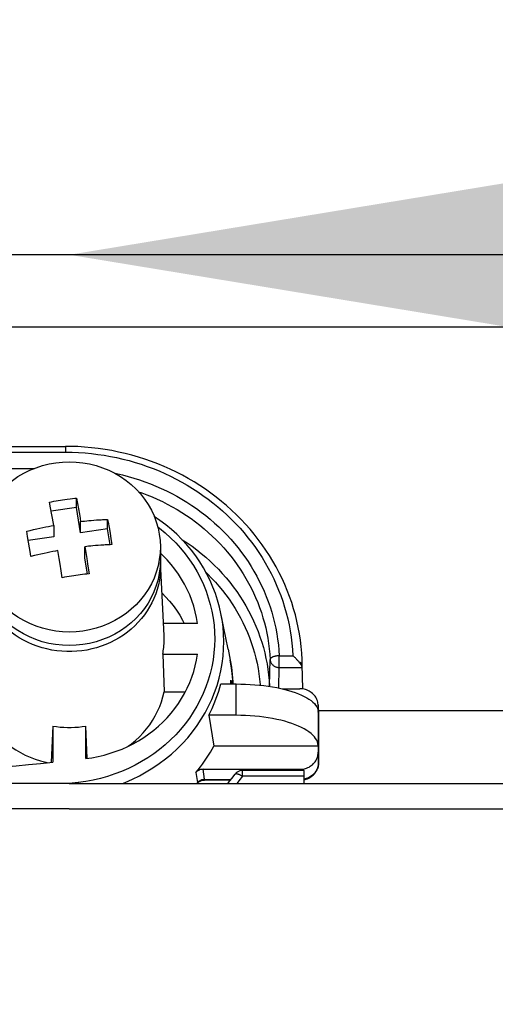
# Model space of a CAD drawing. Header units: centimetres. Extents: x 1912 to 37354, y 4932 to 6633.
# Tile 48 of 236: x 13884.37 to 13886.98, y 5730.38 to 5735.78. Entities that reach past the tile are written whole.
import ezdxf
from ezdxf import colors
from ezdxf.entities.mleader import LeaderData, LeaderLine
from ezdxf.math import Vec2, Vec3

# ---------------------------------------------------------------- set-up
doc = ezdxf.new("R2010")
doc.units = ezdxf.units.CM
doc.layers.add('$_urządzenia', color=250, linetype='Continuous')
doc.layers.add('IS_Opis', color=250, linetype='Continuous', lineweight=9)
doc.styles.add('styl1', font='ARIALN.TTF')

# ---------------------------------------------------------------- blocks, each defined once
blk = doc.blocks.new('A$C92957c0b')
at = {"layer": '$_urządzenia'}
for p, q in [((55, 0), (-55, 0)), ((92.535, -3.965), (-92.535, -3.965)), ((-31.792, -10.509), (-0.208, -10.509)), ((-0.208, -10.509), (-0.208, -10.83)), ((-31.792, -10.83), (-0.208, -10.83)), ((-30.064, -11.727), (-1.936, -11.727)), ((-0.121, -13.412), (0.044, -13.39)), ((0.044, -13.39), (0.175, -13.374)), ((0.175, -13.374), (0.306, -13.359)), ((0.306, -13.359), (0.393, -13.349)), ((0.393, -13.349), (0.45, -13.653)), ((0.393, -13.866), (0.393, -13.349)), ((-1.031, -13.877), (-1.089, -13.565)), ((-0.976, -14.174), (-1.031, -13.877)), ((0.393, -13.866), (-0.995, -14.069)), ((0.625, -15.249), (0.393, -13.866)), ((0.45, -13.653), (0.501, -13.929)), ((0.501, -13.929), (0.555, -14.234)), ((-0.926, -14.457), (-0.976, -14.174)), ((-0.857, -14.846), (-0.926, -14.457)), ((0.555, -14.234), (0.593, -14.445)), ((0.593, -14.445), (0.625, -14.629)), ((0.955, -14.595), (1.078, -14.583)), ((1.078, -14.583), (1.21, -14.572)), ((1.21, -14.572), (1.35, -14.561)), ((1.35, -14.561), (1.499, -14.549)), ((2.107, -14.516), (2.133, -14.664)), ((2.107, -15.033), (2.107, -14.516)), ((-0.857, -14.846), (-0.857, -15.466)), ((0.625, -14.629), (0.729, -14.618)), ((0.625, -15.249), (0.625, -14.629)), ((2.107, -15.033), (0.625, -15.249)), ((0.729, -14.618), (0.839, -14.606)), ((0.839, -14.606), (0.955, -14.595)), ((2.253, -15.903), (2.107, -15.033)), ((2.133, -14.664), (2.184, -14.965)), ((2.184, -14.965), (2.236, -15.272)), ((-2.287, -15.463), (-2.339, -15.165)), ((-2.236, -15.767), (-2.287, -15.463)), ((-0.857, -15.466), (-2.252, -15.67)), ((2.236, -15.272), (2.287, -15.583)), ((2.287, -15.583), (2.339, -15.899)), ((-2.184, -16.077), (-2.236, -15.767)), ((0.956, -16.002), (0.857, -16.013)), ((0.857, -16.013), (0.909, -16.335)), ((0.857, -16.633), (0.857, -16.013)), ((1.063, -15.991), (0.956, -16.002)), ((1.178, -15.979), (1.063, -15.991)), ((1.302, -15.968), (1.178, -15.979)), ((1.435, -15.956), (1.302, -15.968)), ((1.577, -15.944), (1.435, -15.956)), ((1.729, -15.933), (1.577, -15.944)), ((5, -16.028), (5, -16.766)), ((-0.556, -16.658), (-0.625, -16.23)), ((-0.506, -16.98), (-0.556, -16.658)), ((1.005, -17.513), (0.857, -16.633)), ((0.909, -16.335), (0.959, -16.655)), ((0.959, -16.655), (1.006, -16.956)), ((5, -16.738), (5.008, -16.828)), ((-0.451, -17.333), (-0.506, -16.98)), ((1.006, -16.956), (1.06, -17.305)), ((5.008, -16.828), (5.01, -16.873)), ((5.01, -16.873), (5.016, -17.086)), ((-0.393, -17.716), (-0.451, -17.333)), ((-0.262, -17.693), (-0.393, -17.716)), ((-0.131, -17.67), (-0.262, -17.693)), ((0, -17.648), (-0.131, -17.67)), ((1.06, -17.305), (1.089, -17.499)), ((8.469, -20.383), (8.328, -19.68)), ((8.328, -19.681), (8.328, -19.68)), ((7.038, -20.223), (5.174, -20.223)), ((8.593, -21.005), (8.469, -20.383)), ((8.717, -21.632), (8.593, -21.005)), ((5.13, -21.91), (7.038, -21.91)), ((5.13, -21.91), (5.21, -23.971)), ((8.717, -21.632), (8.836, -22.235)), ((11.527, -21.997), (12.28, -21.997)), ((11.527, -22.641), (11.527, -21.997)), ((10.994, -23.664), (11.027, -22.196)), ((11.501, -23.769), (11.527, -22.641)), ((11.527, -22.641), (12.793, -22.641)), ((12.814, -23.82), (12.79, -22.48)), ((8.949, -23.029), (8.976, -23.434)), ((8.314, -23.545), (9.164, -23.545)), ((8.872, -23.545), (8.878, -23.337)), ((8.912, -23.504), (8.878, -23.337)), ((8.976, -23.434), (8.977, -23.545)), ((9.164, -25.265), (9.164, -23.545)), ((10.995, -23.678), (10.994, -23.664)), ((5.21, -23.971), (6.376, -23.971)), ((11.685, -23.809), (12.665, -23.809)), ((13.665, -24.743), (13.664, -24.698)), ((13.664, -24.698), (13.69, -25.208)), ((13.665, -24.743), (13.665, -25.084)), ((13.665, -24.743), (13.691, -25.253)), ((9.164, -25.265), (7.657, -25.265)), ((7.657, -25.265), (7.751, -25.823)), ((13.664, -25.057), (13.664, -26.922)), ((13.665, -25.084), (13.664, -25.057)), ((13.679, -25), (79.175, -25)), ((13.69, -25.209), (13.691, -25.253)), ((13.691, -25.256), (13.69, -25.209)), ((13.691, -25.256), (13.691, -25.253)), ((13.691, -25.256), (13.691, -27.854)), ((-0.904, -25.856), (-0.997, -27.833)), ((-0.904, -25.856), (-0.904, -27.838)), ((0.987, -27.625), (0.904, -25.856)), ((0.904, -27.637), (0.904, -25.856)), ((7.751, -25.823), (7.845, -26.385)), ((7.845, -26.385), (7.939, -26.951)), ((13.665, -26.951), (7.939, -26.951)), ((13.664, -26.922), (13.665, -26.951)), ((13.665, -26.951), (13.665, -27.292)), ((13.691, -27.851), (13.665, -27.292)), ((-0.997, -27.833), (-0.997, -27.847)), ((13.691, -27.851), (13.691, -27.854)), ((6.954, -28.404), (7.039, -28.954)), ((7.348, -28.225), (12.665, -28.225)), ((7.43, -28.77), (7.348, -28.225)), ((12.892, -28.284), (9.508, -28.284)), ((9.508, -28.605), (9.508, -28.284)), ((12.897, -28.605), (9.508, -28.605)), ((12.665, -28.225), (12.668, -28.284)), ((12.904, -29), (12.892, -28.284)), ((13.443, -28.465), (13.398, -28.509)), ((0, -29), (-298.6, -29)), ((0.492, -28.944), (0, -28.996)), ((0, -29), (298.6, -29)), ((0.499, -29), (0.492, -28.944)), ((7.039, -28.954), (6.998, -29)), ((7.027, -29), (7.036, -28.989)), ((7.039, -28.954), (7.071, -28.919)), ((7.039, -28.954), (7.039, -28.961)), ((8.848, -28.821), (7.399, -28.821)), ((7.431, -28.784), (7.43, -28.77)), ((7.431, -28.784), (8.877, -28.784)), ((0, -30.4), (-300, -30.4)), ((0, -30.4), (300, -30.4))]:
    blk.add_line(p, q, dxfattribs=at)
for points in [[(12.79, -22.48), (12.782, -22.198), (12.761, -21.846), (12.73, -21.495), (12.688, -21.145), (12.635, -20.796), (12.572, -20.449), (12.497, -20.103), (12.412, -19.76), (12.317, -19.419), (12.211, -19.08), (12.094, -18.745), (11.967, -18.413), (11.83, -18.084), (11.682, -17.759), (11.525, -17.439), (11.358, -17.123), (11.181, -16.811), (10.994, -16.504), (10.799, -16.203), (10.593, -15.907), (10.379, -15.616), (10.156, -15.332), (9.924, -15.054), (9.683, -14.782), (9.434, -14.516), (9.177, -14.258), (8.912, -14.007), (8.64, -13.763), (8.36, -13.526), (8.072, -13.297), (7.778, -13.076), (7.477, -12.863), (7.169, -12.659), (6.856, -12.462), (6.536, -12.275), (6.21, -12.096), (5.879, -11.926), (5.543, -11.765), (5.203, -11.613), (4.857, -11.471), (4.507, -11.338), (4.154, -11.215), (3.796, -11.101), (3.435, -10.997), (3.072, -10.903), (2.705, -10.819), (2.336, -10.745), (1.965, -10.681), (1.592, -10.627), (1.217, -10.583), (0.842, -10.549), (0.465, -10.526), (0.088, -10.513), (-0.208, -10.509)], [(-0.208, -10.83), (0.153, -10.835), (0.51, -10.85), (0.865, -10.873), (1.216, -10.906), (1.563, -10.948), (1.91, -10.999), (2.255, -11.059), (2.599, -11.128), (2.941, -11.207), (3.28, -11.294), (3.616, -11.39), (3.949, -11.495), (4.279, -11.608), (4.605, -11.73), (4.928, -11.861), (5.246, -12), (5.561, -12.147), (5.87, -12.303), (6.175, -12.466), (6.475, -12.638), (6.769, -12.817), (7.058, -13.004), (7.341, -13.199), (7.619, -13.401), (7.89, -13.61), (8.154, -13.826), (8.412, -14.049), (8.663, -14.279), (8.908, -14.515), (9.145, -14.758), (9.374, -15.006), (9.596, -15.261), (9.81, -15.521), (10.016, -15.787), (10.215, -16.058), (10.405, -16.334), (10.586, -16.615), (10.759, -16.901), (10.924, -17.191), (11.079, -17.486), (11.226, -17.784), (11.363, -18.086), (11.491, -18.391), (11.61, -18.699), (11.72, -19.011), (11.821, -19.327), (11.913, -19.648), (11.995, -19.973), (12.068, -20.303), (12.132, -20.637), (12.185, -20.974), (12.227, -21.312), (12.259, -21.653), (12.28, -21.997)], [(-5, -16.028), (-4.986, -15.679), (-4.944, -15.332), (-4.875, -14.989), (-4.778, -14.652), (-4.654, -14.323), (-4.505, -14.003), (-4.33, -13.694), (-4.131, -13.398), (-3.909, -13.118), (-3.665, -12.853), (-3.401, -12.606), (-3.117, -12.378), (-2.817, -12.171), (-2.5, -11.985), (-2.169, -11.822), (-1.827, -11.683), (-1.474, -11.567), (-1.113, -11.477), (-0.745, -11.412), (-0.374, -11.373), (0, -11.36)], [(0, -11.36), (0.374, -11.373), (0.745, -11.412), (1.113, -11.477), (1.474, -11.567), (1.827, -11.683), (2.169, -11.822), (2.5, -11.985), (2.817, -12.171), (3.117, -12.378), (3.401, -12.606), (3.665, -12.853), (3.909, -13.118), (4.131, -13.398), (4.33, -13.694), (4.505, -14.003), (4.654, -14.323), (4.778, -14.652), (4.875, -14.989), (4.944, -15.332), (4.986, -15.679), (5, -16.028)], [(2.495, -11.983), (2.601, -12.004), (2.917, -12.077), (3.231, -12.158), (3.543, -12.247), (3.851, -12.345), (4.156, -12.45), (4.458, -12.563), (4.756, -12.685), (5.05, -12.813), (5.34, -12.95), (5.626, -13.094), (5.908, -13.246), (6.185, -13.405), (6.457, -13.572), (6.724, -13.745), (6.986, -13.926), (7.242, -14.113), (7.492, -14.307), (7.737, -14.507), (7.975, -14.714), (8.207, -14.927), (8.432, -15.146), (8.651, -15.371), (8.863, -15.601), (9.067, -15.837), (9.265, -16.078), (9.455, -16.325), (9.638, -16.576), (9.813, -16.832), (9.98, -17.092), (10.139, -17.357), (10.29, -17.625), (10.433, -17.898), (10.568, -18.174), (10.695, -18.454), (10.813, -18.738), (10.922, -19.024), (11.023, -19.313), (11.115, -19.605), (11.198, -19.899), (11.272, -20.194), (11.337, -20.491), (11.393, -20.789), (11.44, -21.089), (11.478, -21.39), (11.507, -21.692), (11.527, -21.997)], [(-1.089, -13.565), (-0.969, -13.544), (-0.848, -13.523), (-0.727, -13.503), (-0.606, -13.483), (-0.485, -13.464), (-0.364, -13.446), (-0.243, -13.429), (-0.121, -13.412)], [(3.804, -13.004), (3.976, -13.063), (4.264, -13.172), (4.55, -13.287), (4.831, -13.411), (5.109, -13.542), (5.383, -13.68), (5.652, -13.825), (5.917, -13.977), (6.177, -14.136), (6.433, -14.302), (6.683, -14.475), (6.928, -14.654), (7.168, -14.839), (7.401, -15.031), (7.629, -15.229), (7.851, -15.433), (8.067, -15.642), (8.276, -15.857), (8.479, -16.078), (8.675, -16.303), (8.864, -16.534), (9.045, -16.77), (9.22, -17.01), (9.388, -17.255), (9.548, -17.504), (9.7, -17.757), (9.844, -18.014), (9.981, -18.275), (10.11, -18.539), (10.231, -18.807), (10.344, -19.078), (10.449, -19.352), (10.545, -19.629), (10.633, -19.908), (10.713, -20.189), (10.784, -20.472), (10.846, -20.756), (10.899, -21.041), (10.944, -21.328), (10.981, -21.616), (11.008, -21.905), (11.027, -22.196)], [(1.499, -14.549), (1.659, -14.539), (1.743, -14.534), (1.829, -14.529)], [(1.829, -14.529), (2.012, -14.52), (2.107, -14.516)], [(8.328, -19.682), (8.248, -19.325), (8.145, -18.954), (8.025, -18.587), (7.887, -18.226), (7.731, -17.87), (7.558, -17.522), (7.368, -17.181), (7.162, -16.848), (6.939, -16.524), (6.701, -16.21), (6.448, -15.907), (6.181, -15.615), (5.899, -15.334), (5.604, -15.066), (5.296, -14.811), (4.977, -14.569), (4.667, -14.356)], [(-2.339, -15.165), (-2.15, -15.119), (-1.967, -15.075), (-1.79, -15.035), (-1.619, -14.997), (-1.454, -14.962), (-1.295, -14.929), (-1.143, -14.899), (-0.997, -14.871), (-0.857, -14.846)], [(4.856, -14.925), (4.956, -15), (5.265, -15.255), (5.562, -15.525), (5.844, -15.807), (6.111, -16.102), (6.362, -16.409), (6.597, -16.726), (6.815, -17.053), (7.015, -17.391), (7.198, -17.736), (7.362, -18.088), (7.508, -18.449), (7.634, -18.814), (7.742, -19.184), (7.83, -19.559), (7.898, -19.936), (7.947, -20.316), (7.976, -20.698), (7.985, -21.079), (7.974, -21.461), (7.944, -21.843), (7.894, -22.222), (7.825, -22.598), (7.736, -22.971), (7.628, -23.34), (7.501, -23.703), (7.355, -24.061), (7.191, -24.412), (7.009, -24.754), (6.808, -25.09), (6.592, -25.415), (6.358, -25.73), (6.108, -26.035), (5.842, -26.328), (5.562, -26.608), (5.267, -26.877), (4.959, -27.131), (4.64, -27.369), (4.309, -27.594), (3.967, -27.803), (3.613, -27.997), (3.248, -28.176), (2.874, -28.338), (2.492, -28.483), (2.102, -28.612), (1.707, -28.722), (1.307, -28.814), (0.902, -28.888), (0.492, -28.944)], [(6.181, -15.615), (6.206, -15.63), (6.475, -15.807), (6.738, -15.992), (6.996, -16.184), (7.247, -16.383), (7.491, -16.589), (7.729, -16.802), (7.96, -17.021), (8.184, -17.247), (8.401, -17.478), (8.61, -17.716), (8.811, -17.96), (9.004, -18.209), (9.19, -18.463), (9.367, -18.722), (9.535, -18.986), (9.696, -19.255), (9.847, -19.528), (9.99, -19.805), (10.123, -20.087), (10.248, -20.371), (10.363, -20.659), (10.47, -20.951), (10.566, -21.245), (10.654, -21.541), (10.731, -21.84), (10.799, -22.14), (10.858, -22.442), (10.906, -22.746), (10.945, -23.051), (10.974, -23.357), (10.994, -23.664)], [(0, -20.696), (-0.374, -20.683), (-0.745, -20.644), (-1.113, -20.579), (-1.474, -20.488), (-1.827, -20.373), (-2.169, -20.234), (-2.5, -20.07), (-2.817, -19.885), (-3.117, -19.677), (-3.401, -19.45), (-3.665, -19.203), (-3.909, -18.938), (-4.131, -18.657), (-4.33, -18.362), (-4.505, -18.053), (-4.654, -17.733), (-4.778, -17.404), (-4.875, -17.067), (-4.944, -16.724), (-4.986, -16.377), (-5, -16.028)], [(-2.107, -16.549), (-2.133, -16.39), (-2.184, -16.077)], [(5, -16.028), (4.986, -16.377), (4.944, -16.724), (4.875, -17.067), (4.778, -17.404), (4.654, -17.733), (4.505, -18.053), (4.33, -18.362), (4.131, -18.657), (3.909, -18.938), (3.665, -19.203), (3.401, -19.45), (3.117, -19.677), (2.817, -19.885), (2.5, -20.07), (2.169, -20.234), (1.827, -20.373), (1.474, -20.488), (1.113, -20.579), (0.745, -20.644), (0.374, -20.683), (0, -20.696)], [(2.062, -15.912), (1.975, -15.917), (1.89, -15.922), (1.729, -15.933)], [(2.339, -15.899), (2.244, -15.903), (2.062, -15.912)], [(-0.625, -16.23), (-0.765, -16.255), (-0.911, -16.283), (-1.063, -16.313), (-1.222, -16.345), (-1.387, -16.38), (-1.558, -16.418), (-1.735, -16.459), (-1.918, -16.503), (-2.107, -16.549)], [(7.038, -20.223), (6.985, -19.902), (6.916, -19.586), (6.831, -19.274), (6.73, -18.965), (6.612, -18.661), (6.479, -18.364), (6.33, -18.073), (6.166, -17.788), (5.988, -17.512), (5.796, -17.244), (5.589, -16.985), (5.37, -16.736), (5.138, -16.498), (5, -16.369)], [(-2.265, -21.264), (-2.508, -21.141), (-2.743, -21.006), (-2.97, -20.859), (-3.189, -20.701), (-3.397, -20.531), (-3.595, -20.351), (-3.782, -20.161), (-3.958, -19.962), (-4.122, -19.754), (-4.273, -19.538), (-4.411, -19.315), (-4.536, -19.085), (-4.647, -18.848), (-4.744, -18.607), (-4.826, -18.36), (-4.894, -18.11), (-4.947, -17.857), (-4.985, -17.601), (-5.008, -17.344), (-5.016, -17.086)], [(0, -21.434), (-0.379, -21.42), (-0.751, -21.381), (-1.118, -21.316), (-1.481, -21.224), (-1.837, -21.107), (-2.181, -20.966), (-2.513, -20.801), (-2.832, -20.613), (-3.132, -20.405), (-3.414, -20.177), (-3.677, -19.929), (-3.918, -19.666), (-4.139, -19.385), (-4.337, -19.088), (-4.511, -18.78), (-4.659, -18.461), (-4.781, -18.13), (-4.877, -17.794), (-4.945, -17.452), (-4.987, -17.105), (-5, -16.766)], [(5, -16.766), (4.985, -17.123), (4.942, -17.471), (4.873, -17.813), (4.775, -18.15), (4.65, -18.481), (4.5, -18.8), (4.325, -19.108), (4.125, -19.404), (3.903, -19.684), (3.661, -19.945), (3.398, -20.191), (3.117, -20.416), (2.817, -20.622), (2.5, -20.808), (2.17, -20.971), (1.828, -21.111), (1.474, -21.226), (1.113, -21.317), (0.748, -21.381), (0.377, -21.42), (0, -21.434)], [(5.016, -17.086), (5.008, -17.344), (4.985, -17.601), (4.947, -17.857), (4.894, -18.11), (4.826, -18.36), (4.744, -18.607), (4.647, -18.848), (4.536, -19.085), (4.411, -19.315), (4.273, -19.538), (4.122, -19.754), (3.958, -19.962), (3.782, -20.161), (3.595, -20.351), (3.397, -20.531), (3.189, -20.701), (2.97, -20.859), (2.743, -21.006), (2.508, -21.141)], [(5.209, -21.067), (5.208, -20.972), (5.206, -20.878), (5.01, -16.873)], [(1.089, -17.499), (0.968, -17.513), (0.847, -17.527), (0.727, -17.543), (0.606, -17.558), (0.484, -17.575), (0.363, -17.592), (0.242, -17.61), (0.121, -17.629), (0, -17.648)], [(7.511, -17.438), (7.599, -17.521), (7.812, -17.736), (8.019, -17.958), (8.219, -18.184), (8.411, -18.417), (8.595, -18.655), (8.772, -18.897), (8.941, -19.145), (9.102, -19.397), (9.255, -19.653), (9.4, -19.914), (9.536, -20.179), (9.663, -20.447), (9.782, -20.719), (9.893, -20.994), (9.994, -21.272), (10.086, -21.552), (10.17, -21.836), (10.244, -22.121), (10.309, -22.407), (10.364, -22.696), (10.411, -22.986), (10.448, -23.277), (10.476, -23.569), (10.478, -23.612)], [(5.092, -18.555), (5.29, -18.757), (5.501, -18.997), (5.701, -19.246), (5.887, -19.503), (6.061, -19.768), (6.22, -20.041), (6.315, -20.223)], [(2.917, -29), (3.072, -28.941), (3.468, -28.768), (3.854, -28.579), (4.229, -28.373), (4.592, -28.15), (4.942, -27.912), (5.281, -27.658), (5.608, -27.388), (5.921, -27.103), (6.219, -26.804), (6.501, -26.492), (6.766, -26.167), (7.014, -25.831), (7.245, -25.484), (7.456, -25.128), (7.65, -24.762), (7.824, -24.388), (7.978, -24.008), (8.112, -23.62), (8.226, -23.228), (8.319, -22.831), (8.391, -22.43), (8.443, -22.027), (8.474, -21.623), (8.484, -21.217), (8.472, -20.812), (8.44, -20.408), (8.387, -20.006), (8.328, -19.681)], [(2.508, -21.141), (2.265, -21.264), (2.015, -21.374), (1.759, -21.471), (1.497, -21.555), (1.231, -21.625), (0.962, -21.682), (0.689, -21.724), (0.414, -21.753), (0.138, -21.767), (-0.138, -21.767), (-0.414, -21.753), (-0.689, -21.724), (-0.962, -21.682), (-1.231, -21.625), (-1.497, -21.555), (-1.759, -21.471), (-2.015, -21.374), (-2.265, -21.264)], [(5.13, -21.91), (5.147, -21.817), (5.162, -21.724), (5.174, -21.631), (5.185, -21.537), (5.194, -21.443), (5.201, -21.349), (5.206, -21.255), (5.208, -21.161), (5.209, -21.067)], [(0.904, -27.637), (1.247, -27.588), (1.586, -27.524), (1.92, -27.444), (2.251, -27.349), (2.576, -27.239), (2.895, -27.115), (3.207, -26.976), (3.512, -26.823), (3.807, -26.657), (4.094, -26.477), (4.372, -26.285), (4.638, -26.08), (4.894, -25.864), (5.138, -25.635), (5.37, -25.397), (5.589, -25.148), (5.796, -24.889), (5.988, -24.621), (6.166, -24.345), (6.33, -24.06), (6.479, -23.769), (6.612, -23.472), (6.73, -23.168), (6.831, -22.859), (6.916, -22.547), (6.985, -22.231), (7.038, -21.91)], [(11.527, -21.997), (11.494, -21.998), (11.462, -22.001), (11.43, -22.004), (11.398, -22.008), (11.367, -22.013), (11.336, -22.018), (11.307, -22.024), (11.278, -22.031), (11.25, -22.038), (11.224, -22.046), (11.199, -22.055), (11.175, -22.064), (11.153, -22.073), (11.132, -22.083), (11.113, -22.093), (11.095, -22.104), (11.08, -22.115), (11.066, -22.126), (11.055, -22.138), (11.045, -22.149), (11.038, -22.161), (11.032, -22.173), (11.029, -22.184), (11.027, -22.196)], [(12.62, -22.349), (12.599, -22.324), (12.576, -22.297), (12.552, -22.269), (12.527, -22.241), (12.5, -22.212), (12.472, -22.182), (12.442, -22.151), (12.412, -22.12), (12.38, -22.089), (12.348, -22.058), (12.314, -22.027), (12.28, -21.997)], [(8.836, -22.235), (8.902, -22.625), (8.949, -23.029)], [(8.978, -23.545), (8.972, -23.344), (8.942, -22.946), (8.891, -22.55), (8.836, -22.236)], [(11.027, -22.196), (11.03, -22.23), (11.036, -22.263), (11.044, -22.296), (11.055, -22.328), (11.068, -22.36), (11.084, -22.39), (11.102, -22.419), (11.122, -22.448), (11.144, -22.474), (11.169, -22.499), (11.195, -22.523), (11.223, -22.544), (11.252, -22.564), (11.283, -22.581), (11.316, -22.597), (11.349, -22.61), (11.384, -22.621), (11.419, -22.63), (11.454, -22.636), (11.49, -22.64), (11.527, -22.641)], [(12.705, -22.46), (12.686, -22.435), (12.666, -22.408), (12.644, -22.379), (12.62, -22.349)], [(12.79, -22.48), (12.789, -22.47), (12.787, -22.46), (12.783, -22.45), (12.777, -22.441), (12.77, -22.431), (12.761, -22.422), (12.751, -22.412), (12.739, -22.403), (12.726, -22.395), (12.712, -22.386), (12.696, -22.378), (12.679, -22.37), (12.66, -22.363), (12.641, -22.356), (12.62, -22.349)], [(12.748, -22.527), (12.735, -22.506), (12.721, -22.484), (12.705, -22.46)], [(12.776, -22.58), (12.768, -22.564), (12.759, -22.546), (12.748, -22.527)], [(12.793, -22.641), (12.792, -22.631), (12.79, -22.62), (12.787, -22.608), (12.782, -22.595), (12.776, -22.58)], [(7.657, -25.265), (7.75, -25.081), (7.837, -24.895), (7.92, -24.707), (7.999, -24.517), (8.072, -24.326), (8.14, -24.132), (8.203, -23.938), (8.261, -23.742), (8.314, -23.545)], [(8.878, -23.337), (8.879, -23.378), (8.885, -23.419), (8.887, -23.431)], [(8.887, -23.431), (8.893, -23.459), (8.906, -23.498), (8.923, -23.536), (8.927, -23.545)], [(9.164, -23.545), (9.425, -23.547), (9.682, -23.555), (9.937, -23.567), (10.19, -23.585), (10.441, -23.608), (10.687, -23.635), (10.928, -23.668), (11.163, -23.705), (11.392, -23.746), (11.612, -23.792), (11.826, -23.843), (12.03, -23.897), (12.224, -23.955), (12.41, -24.018), (12.583, -24.083), (12.746, -24.152)], [(-5.21, -23.971), (-5.144, -24.248), (-5.063, -24.519), (-4.965, -24.784), (-4.851, -25.044), (-4.721, -25.298), (-4.576, -25.544), (-4.417, -25.782), (-4.243, -26.011), (-4.056, -26.23), (-3.856, -26.439), (-3.644, -26.638), (-3.42, -26.824), (-3.185, -26.999), (-2.939, -27.161), (-2.685, -27.31), (-2.421, -27.445), (-2.149, -27.566), (-1.871, -27.673), (-1.587, -27.764), (-1.296, -27.84), (-1.175, -27.866)], [(3.234, -26.963), (3.42, -26.824), (3.644, -26.638), (3.856, -26.439), (4.056, -26.23), (4.243, -26.011), (4.417, -25.782), (4.576, -25.544), (4.721, -25.298), (4.851, -25.044), (4.965, -24.784), (5.063, -24.519), (5.144, -24.248), (5.21, -23.971)], [(12.815, -23.82), (12.741, -23.812), (12.665, -23.809)], [(12.746, -24.152), (12.897, -24.224), (13.035, -24.299), (13.16, -24.376), (13.273, -24.456), (13.372, -24.538), (13.456, -24.621), (13.527, -24.707), (13.583, -24.793), (13.625, -24.88), (13.652, -24.968), (13.664, -25.057)], [(13.664, -24.698), (13.662, -24.673), (13.654, -24.603), (13.64, -24.535), (13.621, -24.468), (13.596, -24.402), (13.566, -24.338), (13.531, -24.276), (13.491, -24.217), (13.447, -24.161), (13.398, -24.108), (13.345, -24.059), (13.289, -24.013), (13.229, -23.972), (13.165, -23.934), (13.099, -23.902), (13.031, -23.874), (12.96, -23.851), (12.888, -23.833), (12.815, -23.82)], [(13.664, -26.922), (13.652, -26.824), (13.625, -26.728), (13.583, -26.633), (13.527, -26.538), (13.456, -26.444), (13.372, -26.353), (13.273, -26.263), (13.16, -26.176), (13.035, -26.091), (12.897, -26.009), (12.746, -25.93), (12.583, -25.855), (12.41, -25.783), (12.224, -25.715), (12.03, -25.651), (11.826, -25.592), (11.612, -25.536), (11.392, -25.486), (11.163, -25.441), (10.928, -25.4), (10.687, -25.365), (10.441, -25.334), (10.19, -25.31), (9.937, -25.29), (9.682, -25.276), (9.425, -25.268), (9.164, -25.265)], [(-0.904, -25.856), (-0.704, -25.885), (-0.504, -25.907), (-0.303, -25.922), (-0.101, -25.929), (0.101, -25.929), (0.303, -25.922), (0.504, -25.907), (0.704, -25.885), (0.904, -25.856)], [(6.954, -28.404), (7.079, -28.252), (7.2, -28.098), (7.318, -27.941), (7.431, -27.782), (7.541, -27.62), (7.646, -27.456), (7.748, -27.29), (7.845, -27.122), (7.939, -26.951)], [(12.665, -28.225), (12.741, -28.223), (12.815, -28.215), (12.888, -28.202), (12.96, -28.184), (13.031, -28.161), (13.099, -28.133), (13.165, -28.1), (13.229, -28.063), (13.289, -28.022), (13.345, -27.976), (13.398, -27.927), (13.447, -27.874), (13.491, -27.818), (13.531, -27.759), (13.566, -27.697), (13.596, -27.633), (13.621, -27.567), (13.64, -27.5), (13.654, -27.432), (13.662, -27.362), (13.665, -27.292)], [(-6.929, -28.341), (-6.259, -28.298), (-5.588, -28.251), (-4.918, -28.201), (-4.248, -28.148), (-3.579, -28.093), (-2.91, -28.034), (-2.241, -27.971), (-1.572, -27.906), (-0.904, -27.838)], [(13.386, -28.549), (13.427, -28.508), (13.477, -28.452), (13.522, -28.392), (13.562, -28.329), (13.597, -28.263), (13.627, -28.195), (13.651, -28.124), (13.67, -28.053), (13.683, -27.98), (13.69, -27.906), (13.691, -27.854)], [(13.691, -27.851), (13.689, -27.912), (13.683, -27.972), (13.672, -28.032), (13.657, -28.092), (13.638, -28.15), (13.615, -28.207), (13.588, -28.263), (13.557, -28.316), (13.523, -28.368), (13.484, -28.418), (13.443, -28.465)], [(7.348, -28.225), (7.297, -28.228), (7.247, -28.235), (7.199, -28.246), (7.152, -28.263), (7.107, -28.283), (7.064, -28.308), (7.025, -28.336), (6.988, -28.368), (6.954, -28.404)], [(8.701, -29), (8.722, -28.976), (8.917, -28.734), (9.105, -28.488)], [(9.105, -28.488), (9.11, -28.482), (9.118, -28.475), (9.128, -28.471), (9.139, -28.467), (9.152, -28.465), (9.166, -28.465), (9.182, -28.465), (9.199, -28.467), (9.217, -28.471), (9.237, -28.475), (9.258, -28.481), (9.28, -28.489), (9.303, -28.497), (9.326, -28.507), (9.351, -28.518), (9.376, -28.53), (9.401, -28.543), (9.428, -28.557), (9.454, -28.572), (9.481, -28.588), (9.508, -28.605)], [(9.508, -28.605), (9.312, -28.862), (9.201, -29)], [(12.9, -28.799), (12.921, -28.795), (12.999, -28.774), (13.074, -28.747), (13.146, -28.715), (13.214, -28.678), (13.278, -28.637), (13.338, -28.591), (13.386, -28.549)], [(13.3, -28.59), (13.247, -28.626), (13.191, -28.658), (13.133, -28.687), (13.074, -28.712), (13.013, -28.734), (12.95, -28.752), (12.9, -28.763)], [(13.398, -28.509), (13.35, -28.551), (13.3, -28.59)], [(13.387, -28.548), (13.394, -28.538), (13.398, -28.525), (13.398, -28.509)], [(7.036, -28.989), (7.053, -28.97), (7.083, -28.941), (7.116, -28.914), (7.151, -28.891), (7.187, -28.871), (7.225, -28.854), (7.264, -28.84), (7.303, -28.83), (7.343, -28.824), (7.382, -28.821), (7.399, -28.821)], [(7.039, -28.961), (7.039, -28.974), (7.038, -28.983), (7.037, -28.988), (7.037, -28.989)], [(7.039, -28.961), (7.072, -28.927), (7.108, -28.895)], [(7.071, -28.919), (7.108, -28.886), (7.148, -28.857), (7.191, -28.832), (7.235, -28.811), (7.282, -28.794), (7.331, -28.782)], [(7.108, -28.895), (7.148, -28.867), (7.19, -28.842), (7.235, -28.822), (7.282, -28.806), (7.331, -28.794)], [(7.331, -28.782), (7.381, -28.774), (7.43, -28.77)], [(7.331, -28.794), (7.381, -28.787), (7.431, -28.784)], [(7.399, -28.821), (7.41, -28.819), (7.42, -28.815), (7.427, -28.807), (7.431, -28.797), (7.431, -28.784)]]:
    blk.add_lwpolyline(points, dxfattribs=at)
blk.add_arc((9.508, -28.784), 0.5, 90, 143.6207, dxfattribs=at)

msp = doc.modelspace()

# ---------------------------------------------------------------- block references
at = {"layer": '$_urządzenia', "xscale": 0.1, "yscale": 0.1, "zscale": 0.1}
msp.add_blockref('A$C92957c0b', (13884.6379, 5734.494), dxfattribs=at)

# ---------------------------------------------------------------- leaders
at = {"layer": 'IS_Opis'}
ml = msp.add_multileader_mtext('Standard', dxfattribs=at)
ml.set_content('Projektowany kocioł gazowy 1-funkcyjny 100kW z zamkniętą komorą spalania. Kotły zamontować na prefabrykowanym stelażu', color=256, style='styl1')
ml.set_leader_properties()
ml.build(insert=Vec2(0, 0))
ml.multileader.update_dxf_attribs({"dogleg_length": 5, "arrow_head_size": 7.5})
ctx = ml.context
ctx.base_point, ctx.char_height, ctx.arrow_head_size, ctx.landing_gap_size, ctx.plane_origin = Vec3(13594.4472, 5786.9574), 12, 7.5, 5, Vec3(14031.0899, 5884.0809)
ctx.text_align_type = 2
notes = []
notes.append((ctx, [(1, (1, 1, 0), (13884.6379, 5786.9574), (-1, 0), 18.9165, [(2, [(13884.6379, 5734.494), (14044.6379, 5734.494), (13964.6379, 5734.494)], 0, [])])]))
ctx.mtext.insert, ctx.mtext.width, ctx.mtext.defined_height, ctx.mtext.alignment, ctx.mtext.flow_direction = Vec3(13860.7214, 5794.7214), 272.782801, 76.915, 3, 5
for ctx, leaders in notes:
    for number, flags, end, landing, length, lines in leaders:
        leader = LeaderData()
        leader.index, (leader.has_last_leader_line, leader.has_dogleg_vector, leader.attachment_direction) = number, flags
        leader.last_leader_point, leader.dogleg_vector, leader.dogleg_length = Vec3(end), Vec3(landing), length
        for number, points, colour, breaks in lines:
            line = LeaderLine()
            line.index, line.vertices, line.color, line.breaks = number, Vec3.list(points), colors.encode_raw_color(colour), breaks
            leader.lines.append(line)
        ctx.leaders.append(leader)

doc.saveas('drawing.dxf')
